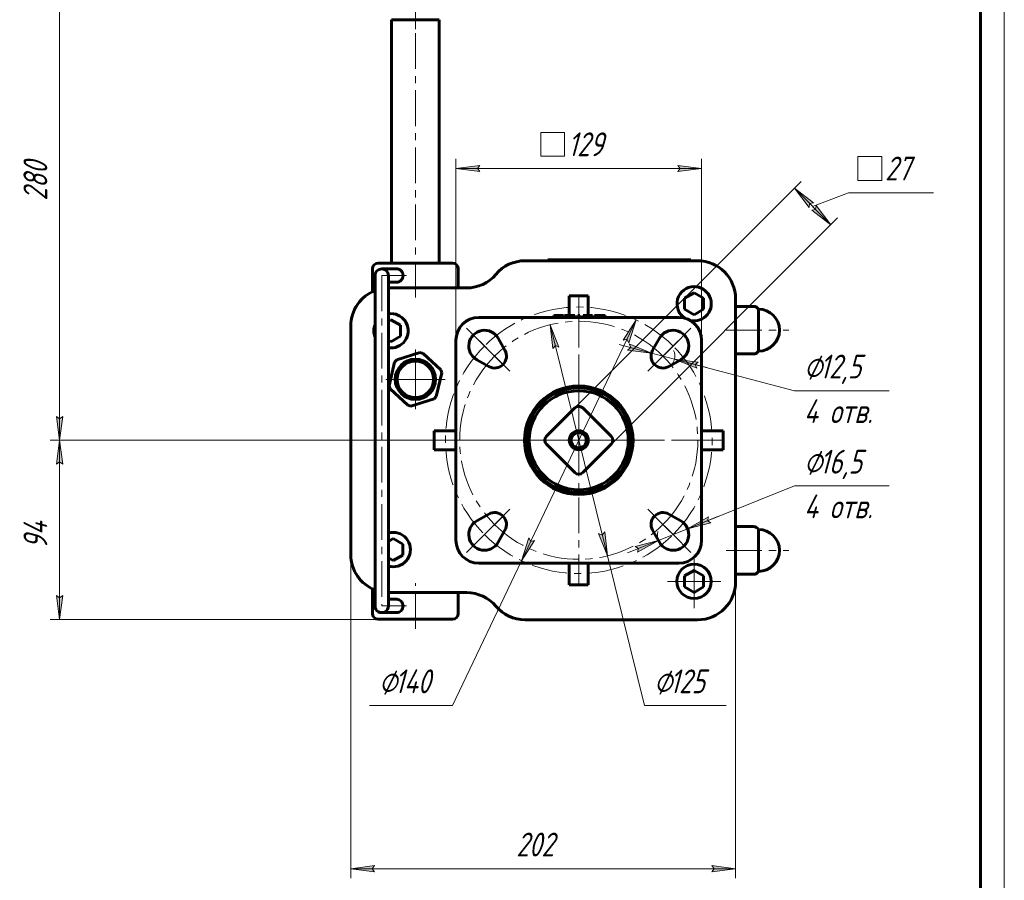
# Model space of a CAD drawing. Header units: millimetres. Extents: x 0 to 594, y 0 to 420.
# Tile 6 of 7: x 387 to 594, y 91 to 271. Entities that reach past the tile are written whole.
import ezdxf

# ---------------------------------------------------------------- set-up
doc = ezdxf.new("R2010")
doc.units = ezdxf.units.MM
for name, pattern in [('K5LT_AXLED', [12, 7.5, -1.5, 1.5, -1.5]), ('K5LT_BASIC', [0]), ('K5LT_THIN', [0])]:
    doc.linetypes.add(name, pattern=pattern)
doc.layers.add('Системный слой', color=7, linetype='Continuous')
doc.layers.add('Системный слой (1)', color=7, linetype='Continuous', true_color=0x6c6c6c)
doc.styles.add('KDIMTEXTSTYLE', font='txt', dxfattribs={"width": 0.96, "oblique": 15, "height": 5})
doc.styles.add('KTEXTSTYLE', font='txt', dxfattribs={"width": 0.96, "height": 5})
doc.dimstyles.new('KDIMSTYLE (0.40)', dxfattribs={"dimtxt": 5, "dimasz": 1, "dimexe": 2, "dimexo": 0, "dimgap": 1, "dimtad": 1, "dimlfac": 2.5, "dimtxsty": 'KDIMTEXTSTYLE', "dimsah": 1, "dimcen": 0, "dimdle": 1, "dimadec": 0, "dimazin": 0, "dimtfac": 0.667, "dimtmove": 0, "dimatfit": 3, "dimfxl": 1, "dimtvp": 1, "dimtolj": 1, "dimtzin": 0, "dimarcsym": 0})

# ---------------------------------------------------------------- blocks, each defined once
blk = doc.blocks.new('U39')
at = {"layer": 'Системный слой (1)', "color": 143, "linetype": 'K5LT_BASIC', "lineweight": 60, "true_color": 0x33acca}
for start, end in [(253.3904, 90), (90, 106.6096)]:
    blk.add_arc((465.69, 160.06), 3.6, start, end, dxfattribs=at)
blk = doc.blocks.new('U40')
at = {"layer": 'Системный слой (1)', "color": 143, "linetype": 'K5LT_BASIC', "lineweight": 60, "true_color": 0x33acca}
for start, end in [(90, 237.8057), (256.6756, 90)]:
    blk.add_arc((528.87, 211.67), 3.6, start, end, dxfattribs=at)
blk = doc.blocks.new('U55')
at = {"layer": 'Системный слой (1)', "color": 143, "linetype": 'K5LT_BASIC', "lineweight": 60, "true_color": 0x33acca}
for p, q in [((470.34, 220.2), (462.54, 220.2)), ((478.14, 220.2), (470.34, 220.2))]:
    blk.add_line(p, q, dxfattribs=at)
blk = doc.blocks.new('U56')
at = {"layer": 'Системный слой (1)', "color": 143, "linetype": 'K5LT_BASIC', "lineweight": 60, "true_color": 0x33acca}
for p, q in [((456.95, 157.39), (456.89, 157.67)), ((457.01, 157.11), (456.95, 157.39)), ((457.08, 156.84), (457.01, 157.11))]:
    blk.add_line(p, q, dxfattribs=at)
blk = doc.blocks.new('U57')
at = {"layer": 'Системный слой (1)', "color": 143, "linetype": 'K5LT_BASIC', "lineweight": 60, "true_color": 0x33acca}
for start, end in [(111.4229, 180), (90, 90.8737)]:
    blk.add_arc((464.78, 207), 8, start, end, dxfattribs=at)
blk = doc.blocks.new('U58')
at = {"layer": 'Системный слой (1)', "color": 143, "linetype": 'K5LT_BASIC', "lineweight": 60, "true_color": 0x33acca}
for p, q in [((456.95, 208.62), (457.01, 208.89)), ((457.01, 208.89), (457.08, 209.17)), ((456.89, 208.34), (456.95, 208.62))]:
    blk.add_line(p, q, dxfattribs=at)
blk = doc.blocks.new('U59')
at = {"layer": 'Системный слой (1)', "color": 143, "linetype": 'K5LT_BASIC', "lineweight": 60, "true_color": 0x33acca}
for p, q in [((457.88, 211.05), (458.19, 211.54)), ((458.19, 211.54), (458.54, 212.01)), ((458.54, 212.01), (458.92, 212.45))]:
    blk.add_line(p, q, dxfattribs=at)
blk = doc.blocks.new('U60')
at = {"layer": 'Системный слой (1)', "color": 143, "linetype": 'K5LT_BASIC', "lineweight": 60, "true_color": 0x33acca}
for p, q in [((458.19, 154.47), (457.88, 154.96)), ((458.54, 154), (458.19, 154.47)), ((458.91, 153.56), (458.54, 154))]:
    blk.add_line(p, q, dxfattribs=at)
blk = doc.blocks.new('U61')
at = {"layer": 'Системный слой (1)', "color": 143, "linetype": 'K5LT_BASIC', "lineweight": 60, "true_color": 0x33acca}
for start, end in [(180, 248.5771), (269.1263, 270)]:
    blk.add_arc((464.78, 159), 8, start, end, dxfattribs=at)
blk = doc.blocks.new('U62')
at = {"layer": 'Системный слой (1)', "color": 143, "linetype": 'K5LT_BASIC', "lineweight": 60, "true_color": 0x33acca}
for start, end in [(261.1106, 90), (90, 98.8894), (158.7972, 201.2028)]:
    blk.add_arc((465.22, 206), 3.6, start, end, dxfattribs=at)
blk = doc.blocks.new('U63')
at = {"layer": 'Системный слой (1)', "color": 30, "linetype": 'K5LT_AXLED', "lineweight": 18, "true_color": 0xff8000}
for q in [(470.34, 202.04), (464.11, 195.8), (476.57, 195.8), (470.34, 189.57)]:
    blk.add_line((470.34, 195.8), q, dxfattribs=at)
blk = doc.blocks.new('U64')
at = {"layer": 'Системный слой (1)', "color": 30, "linetype": 'K5LT_AXLED', "lineweight": 18, "true_color": 0xff8000}
for q in [(504.65, 196.4), (491.25, 183), (518.05, 183), (504.65, 169.6)]:
    blk.add_line((504.65, 183), q, dxfattribs=at)
blk = doc.blocks.new('U65')
at = {"layer": 'Системный слой (1)', "color": 30, "linetype": 'K5LT_AXLED', "lineweight": 18, "true_color": 0xff8000}
for q in [(528.87, 158.98), (523.27, 153.38), (534.47, 153.38), (528.87, 147.78)]:
    blk.add_line((528.87, 153.38), q, dxfattribs=at)
blk = doc.blocks.new('D12')
at = {"layer": 'Системный слой (1)'}
for points in [[(483.85, 239.42), (483.35, 240.08), (483.85, 240.73), (478.85, 240.08)], [(530.45, 240.08), (525.45, 240.73), (525.95, 240.08), (525.45, 239.42)]]:
    blk.add_hatch(color=7, dxfattribs=at).paths.add_polyline_path(points)
at = {"layer": 'Системный слой (1)', "color": 7, "linetype": 'K5LT_THIN', "lineweight": 18, "true_color": 0xffffff}
for p, q in [((478.85, 204), (478.85, 242.08)), ((530.45, 204), (530.45, 242.08)), ((478.85, 240.08), (483.85, 240.73)), ((483.85, 239.42), (478.85, 240.08)), ((483.85, 240.73), (483.35, 240.08)), ((483.35, 240.08), (483.85, 239.42)), ((525.95, 240.08), (525.45, 240.73)), ((525.45, 240.73), (530.45, 240.08)), ((530.45, 240.08), (525.45, 239.42)), ((525.45, 239.42), (525.95, 240.08))]:
    blk.add_line(p, q, dxfattribs=at)
blk.add_wipeout([(496.65, 241.08), (496.65, 248.46), (512.01, 248.46), (512.01, 241.08)]).dxf.layer = 'Системный слой (1)'
for p, q in [((496.65, 242.66), (496.65, 247.66)), ((496.65, 247.66), (501.65, 247.66)), ((501.65, 247.66), (501.65, 242.66)), ((501.65, 242.66), (496.65, 242.66)), ((478.85, 240.08), (530.45, 240.08))]:
    blk.add_line(p, q, dxfattribs=at)
at = {"layer": 'Системный слой (1)', "color": 7, "insert": (502.36, 247.66), "char_height": 5, "attachment_point": 1, "style": 'KTEXTSTYLE'}
blk.add_mtext('\\fArial|b0|c204|p34;\\H5.0;\\W1.000;\\Q15;\\fGOST Type AU|b0|i0|c204|p34;\\Q15;\\W0.960;129', dxfattribs=at)
blk = doc.blocks.new('KDIMARROW_01')
at = {"layer": 'Системный слой'}
blk.add_hatch(color=0, dxfattribs=at).paths.add_polyline_path([(0, 0), (-5, 0.66), (-4.5, 0), (-5, -0.66)])
at = {"layer": 'Системный слой', "color": 0, "linetype": 'K5LT_THIN', "lineweight": 18}
for p, q in [((-4.5, 0), (-5, 0.66)), ((-5, 0.66), (0, 0)), ((0, 0), (-5, -0.66)), ((-5, -0.66), (-4.5, 0))]:
    blk.add_line(p, q, dxfattribs=at)
at = {"layer": 'Системный слой (1)', "color": 0, "linetype": 'K5LT_THIN', "lineweight": 18}
blk.add_line((504.65, 183), (504.25, 183), dxfattribs=at)
blk = doc.blocks.new('D13')
at = {"layer": 'Системный слой (1)'}
for points in [[(396.29, 290), (395.63, 295), (394.97, 290), (395.63, 290.5)], [(395.63, 183), (396.29, 188), (395.63, 187.5), (394.97, 188)]]:
    blk.add_hatch(color=7, dxfattribs=at).paths.add_polyline_path(points)
at = {"layer": 'Системный слой (1)', "color": 7, "linetype": 'K5LT_THIN', "lineweight": 18, "true_color": 0xffffff}
for p, q in [((409.14, 295), (393.63, 295)), ((394.97, 290), (395.63, 295)), ((395.63, 295), (396.29, 290)), ((395.63, 290.5), (394.97, 290)), ((396.29, 290), (395.63, 290.5)), ((395.63, 183), (394.97, 188)), ((394.97, 188), (395.63, 187.5)), ((395.63, 187.5), (396.29, 188)), ((396.29, 188), (395.63, 183)), ((504.65, 183), (393.63, 183))]:
    blk.add_line(p, q, dxfattribs=at)
blk.add_wipeout([(394.63, 233.33), (387.25, 233.33), (387.25, 244.22), (394.63, 244.22)]).dxf.layer = 'Системный слой (1)'
blk.add_line((395.63, 295), (395.63, 183), dxfattribs=at)
at = {"layer": 'Системный слой (1)', "color": 7, "insert": (388.05, 233.33), "char_height": 5, "attachment_point": 1, "rotation": 90, "style": 'KTEXTSTYLE'}
blk.add_mtext('\\fArial|b0|c204|p34;\\H5.0;\\W1.000;\\Q15;\\fGOST Type AU|b0|i0|c204|p34;\\Q15;\\W0.960;280', dxfattribs=at)
blk = doc.blocks.new('D14')
at = {"layer": 'Системный слой (1)'}
for points in [[(396.29, 178), (395.63, 183), (394.97, 178), (395.63, 178.5)], [(395.63, 145.4), (396.29, 150.4), (395.63, 149.9), (394.97, 150.4)]]:
    blk.add_hatch(color=7, dxfattribs=at).paths.add_polyline_path(points)
at = {"layer": 'Системный слой (1)', "color": 7, "linetype": 'K5LT_THIN', "lineweight": 18, "true_color": 0xffffff}
for p, q in [((504.65, 183), (393.63, 183)), ((394.97, 178), (395.63, 183)), ((395.63, 183), (396.29, 178)), ((395.63, 178.5), (394.97, 178)), ((396.29, 178), (395.63, 178.5)), ((395.63, 145.4), (394.97, 150.4)), ((394.97, 150.4), (395.63, 149.9)), ((395.63, 149.9), (396.29, 150.4)), ((396.29, 150.4), (395.63, 145.4)), ((462.54, 145.4), (393.63, 145.4))]:
    blk.add_line(p, q, dxfattribs=at)
blk.add_wipeout([(394.63, 160.18), (387.25, 160.18), (387.25, 167.9), (394.63, 167.9)]).dxf.layer = 'Системный слой (1)'
blk.add_line((395.63, 145.4), (395.63, 183), dxfattribs=at)
at = {"layer": 'Системный слой (1)', "color": 7, "insert": (388.05, 160.18), "char_height": 5, "attachment_point": 1, "rotation": 90, "style": 'KTEXTSTYLE'}
blk.add_mtext('\\fArial|b0|c204|p34;\\H5.0;\\W1.000;\\Q15;\\fGOST Type AU|b0|i0|c204|p34;\\Q15;\\W0.960;94', dxfattribs=at)
blk = doc.blocks.new('D15')
at = {"layer": 'Системный слой (1)'}
for points in [[(461.28, 93.03), (461.78, 93.68), (456.78, 93.03), (461.78, 92.37)], [(532.58, 92.37), (537.58, 93.03), (532.58, 93.68), (533.08, 93.03)]]:
    blk.add_hatch(color=7, dxfattribs=at).paths.add_polyline_path(points)
at = {"layer": 'Системный слой (1)', "color": 7, "linetype": 'K5LT_THIN', "lineweight": 18, "true_color": 0xffffff}
for p, q in [((456.78, 159), (456.78, 91.03)), ((537.58, 153.3), (537.58, 91.03)), ((456.78, 93.03), (461.78, 93.68)), ((461.78, 93.68), (461.28, 93.03)), ((533.08, 93.03), (532.58, 93.68)), ((532.58, 93.68), (537.58, 93.03)), ((461.78, 92.37), (456.78, 93.03)), ((461.28, 93.03), (461.78, 92.37)), ((537.58, 93.03), (532.58, 92.37)), ((532.58, 92.37), (533.08, 93.03))]:
    blk.add_line(p, q, dxfattribs=at)
blk.add_wipeout([(491.51, 94.03), (491.51, 101.41), (502.4, 101.41), (502.4, 94.03)]).dxf.layer = 'Системный слой (1)'
blk.add_line((456.78, 93.03), (537.58, 93.03), dxfattribs=at)
at = {"layer": 'Системный слой (1)', "color": 7, "insert": (491.51, 100.61), "char_height": 5, "attachment_point": 1, "style": 'KTEXTSTYLE'}
blk.add_mtext('\\fArial|b0|c204|p34;\\H5.0;\\W1.000;\\Q15;\\fGOST Type AU|b0|i0|c204|p34;\\Q15;\\W0.960;202', dxfattribs=at)
blk = doc.blocks.new('U66')
at = {"layer": 'Системный слой (1)', "color": 30, "linetype": 'K5LT_AXLED', "lineweight": 18, "true_color": 0xff8000}
for p, q in [((504.65, 213), (504.65, 183)), ((484.85, 202.8), (481.1, 206.55)), ((524.45, 202.8), (528.2, 206.55)), ((488.6, 199.05), (484.85, 202.8)), ((520.7, 199.05), (524.45, 202.8)), ((504.65, 183), (474.65, 183)), ((504.65, 183), (504.65, 153)), ((534.65, 183), (504.65, 183)), ((488.6, 166.95), (484.85, 163.2)), ((520.7, 166.95), (524.45, 163.2)), ((484.85, 163.2), (481.1, 159.46)), ((524.45, 163.2), (528.2, 159.46))]:
    blk.add_line(p, q, dxfattribs=at)
for start, end in [(45, 135), (135, 225), (315, 45), (225, 315)]:
    blk.add_arc((504.65, 183), 28, start, end, dxfattribs=at)
blk = doc.blocks.new('U67')
at = {"layer": 'Системный слой (1)', "color": 30, "linetype": 'K5LT_AXLED', "lineweight": 18, "true_color": 0xff8000}
for p, q in [((504.65, 210), (504.65, 183)), ((486.97, 200.68), (483.79, 203.86)), ((522.33, 200.68), (525.51, 203.86)), ((490.16, 197.5), (486.97, 200.68)), ((519.15, 197.5), (522.33, 200.68)), ((504.65, 183), (477.65, 183)), ((504.65, 183), (504.65, 156)), ((531.65, 183), (504.65, 183)), ((490.16, 168.51), (486.97, 165.33)), ((519.15, 168.51), (522.33, 165.33)), ((486.97, 165.33), (483.79, 162.14)), ((522.33, 165.33), (525.51, 162.14))]:
    blk.add_line(p, q, dxfattribs=at)
for start, end in [(45, 135), (135, 225), (315, 45), (225, 315)]:
    blk.add_arc((504.65, 183), 25, start, end, dxfattribs=at)
blk = doc.blocks.new('D16')
at = {"layer": 'Системный слой (1)'}
for points in [[(515.13, 203.49), (516.68, 208.29), (513.94, 204.05), (514.75, 204.22)], [(492.62, 157.72), (495.36, 161.95), (494.55, 161.78), (494.17, 162.52)]]:
    blk.add_hatch(color=7, dxfattribs=at).paths.add_polyline_path(points)
at = {"layer": 'Системный слой (1)', "color": 7, "linetype": 'K5LT_THIN', "lineweight": 18, "true_color": 0xffffff}
for p, q in [((516.68, 208.29), (492.62, 157.72)), ((513.94, 204.05), (516.68, 208.29)), ((516.68, 208.29), (515.13, 203.49)), ((514.75, 204.22), (513.94, 204.05)), ((515.13, 203.49), (514.75, 204.22)), ((492.62, 157.72), (494.17, 162.52)), ((495.36, 161.95), (492.62, 157.72)), ((494.17, 162.52), (494.55, 161.78)), ((494.55, 161.78), (495.36, 161.95)), ((492.62, 157.72), (478.14, 127.3))]:
    blk.add_line(p, q, dxfattribs=at)
blk.add_wipeout([(462.68, 128.3), (462.68, 135.68), (475.6, 135.68), (475.6, 128.3)]).dxf.layer = 'Системный слой (1)'
blk.add_line((478.14, 127.3), (460.68, 127.3), dxfattribs=at)
at = {"layer": 'Системный слой (1)', "color": 7, "char_height": 5, "attachment_point": 1, "style": 'KTEXTSTYLE'}
for s, insert in [('\\fArial|b0|c204|p34;\\H5.0;\\W1.000;\\Q15;\\fGOST Type AU|b0|i0|c204|p34;\\Q15;\\W0.960;⌀', (462.68, 134.88)), ('\\fArial|b0|c204|p34;\\H5.0;\\W1.000;\\Q15;\\fGOST Type AU|b0|i0|c204|p34;\\Q15;\\W0.960;140', (465.99, 134.88))]:
    blk.add_mtext(s, dxfattribs=dict(at, insert=insert))
blk = doc.blocks.new('D17')
at = {"layer": 'Системный слой (1)'}
for points in [[(500.49, 202.58), (498.65, 207.27), (499.21, 202.26), (499.73, 202.9)], [(510.65, 158.73), (510.09, 163.75), (509.57, 163.1), (508.81, 163.43)]]:
    blk.add_hatch(color=7, dxfattribs=at).paths.add_polyline_path(points)
at = {"layer": 'Системный слой (1)', "color": 7, "linetype": 'K5LT_THIN', "lineweight": 18, "true_color": 0xffffff}
for p, q in [((498.65, 207.27), (500.49, 202.58)), ((499.21, 202.26), (498.65, 207.27)), ((498.65, 207.27), (510.65, 158.73)), ((499.73, 202.9), (499.21, 202.26)), ((500.49, 202.58), (499.73, 202.9)), ((510.65, 158.73), (508.81, 163.43)), ((508.81, 163.43), (509.57, 163.1)), ((509.57, 163.1), (510.09, 163.75)), ((510.09, 163.75), (510.65, 158.73)), ((510.65, 158.73), (518.43, 127.3))]:
    blk.add_line(p, q, dxfattribs=at)
blk.add_wipeout([(520.43, 128.3), (520.43, 135.68), (533.1, 135.68), (533.1, 128.3)]).dxf.layer = 'Системный слой (1)'
blk.add_line((518.43, 127.3), (535.63, 127.3), dxfattribs=at)
at = {"layer": 'Системный слой (1)', "color": 7, "char_height": 5, "attachment_point": 1, "style": 'KTEXTSTYLE'}
for s, insert in [('\\fArial|b0|c204|p34;\\H5.0;\\W1.000;\\Q15;\\fGOST Type AU|b0|i0|c204|p34;\\Q15;\\W0.960;⌀', (520.43, 134.88)), ('\\fArial|b0|c204|p34;\\H5.0;\\W1.000;\\Q15;\\fGOST Type AU|b0|i0|c204|p34;\\Q15;\\W0.960;125', (523.74, 134.88))]:
    blk.add_mtext(s, dxfattribs=dict(at, insert=insert))
blk = doc.blocks.new('D18')
at = {"layer": 'Системный слой (1)'}
for points in [[(553.93, 232.85), (549.93, 235.92), (553, 231.92), (553.11, 232.74)], [(557.57, 228.28), (554.5, 232.28), (554.38, 231.46), (553.56, 231.35)]]:
    blk.add_hatch(color=7, dxfattribs=at).paths.add_polyline_path(points)
at = {"layer": 'Системный слой (1)', "color": 7, "linetype": 'K5LT_THIN', "lineweight": 18, "true_color": 0xffffff}
for p, q in [((500.83, 186.82), (551.34, 237.33)), ((549.93, 235.92), (553.93, 232.85)), ((553, 231.92), (549.93, 235.92)), ((557.57, 228.28), (549.93, 235.92)), ((553.75, 232.1), (561.26, 234.99)), ((553.11, 232.74), (553, 231.92)), ((553.93, 232.85), (553.11, 232.74)), ((554.38, 231.46), (554.5, 232.28)), ((554.5, 232.28), (557.57, 228.28)), ((511.44, 182.15), (558.98, 229.69)), ((553.56, 231.35), (554.38, 231.46)), ((557.57, 228.28), (553.56, 231.35))]:
    blk.add_line(p, q, dxfattribs=at)
blk.add_wipeout([(563.26, 235.99), (563.26, 243.37), (576.59, 243.37), (576.59, 235.99)]).dxf.layer = 'Системный слой (1)'
for p, q in [((563.26, 237.58), (563.26, 242.58)), ((563.26, 242.58), (568.26, 242.58)), ((568.26, 242.58), (568.26, 237.58)), ((568.26, 237.58), (563.26, 237.58)), ((561.26, 234.99), (579.14, 234.99))]:
    blk.add_line(p, q, dxfattribs=at)
at = {"layer": 'Системный слой (1)', "color": 7, "insert": (568.97, 242.58), "char_height": 5, "attachment_point": 1, "style": 'KTEXTSTYLE'}
blk.add_mtext('\\fArial|b0|c204|p34;\\H5.0;\\W1.000;\\Q15;\\fGOST Type AU|b0|i0|c204|p34;\\Q15;\\W0.960;27', dxfattribs=at)
blk = doc.blocks.new('D19')
at = {"layer": 'Системный слой (1)'}
for points in [[(519.91, 201.32), (515.24, 203.23), (515.56, 202.47), (514.91, 201.96)], [(529.1, 198.9), (529.75, 199.41), (524.75, 200.04), (529.41, 198.13)]]:
    blk.add_hatch(color=7, dxfattribs=at).paths.add_polyline_path(points)
at = {"layer": 'Системный слой (1)', "color": 7, "linetype": 'K5LT_THIN', "lineweight": 18, "true_color": 0xffffff}
for p, q in [((519.91, 201.32), (513.14, 203.1)), ((519.91, 201.32), (515.24, 203.23)), ((515.24, 203.23), (515.56, 202.47)), ((515.56, 202.47), (514.91, 201.96)), ((514.91, 201.96), (519.91, 201.32)), ((519.91, 201.32), (524.75, 200.04)), ((524.75, 200.04), (529.41, 198.13)), ((529.75, 199.41), (524.75, 200.04)), ((524.75, 200.04), (531.51, 198.26)), ((524.75, 200.04), (549.93, 193.4)), ((529.1, 198.9), (529.75, 199.41)), ((529.41, 198.13), (529.1, 198.9))]:
    blk.add_line(p, q, dxfattribs=at)
blk.add_arc((522.33, 200.68), 2.5, 299.534, 28.831, dxfattribs=at)
blk.add_wipeout([(551.93, 185.02), (551.93, 201.79), (567.17, 201.79), (567.17, 185.02)]).dxf.layer = 'Системный слой (1)'
blk.add_line((549.93, 193.4), (569.8, 193.4), dxfattribs=at)
at = {"layer": 'Системный слой (1)', "color": 7, "char_height": 5, "attachment_point": 1, "style": 'KTEXTSTYLE'}
for s, insert in [('\\fArial|b0|c204|p34;\\H5.0;\\W1.000;\\Q15;\\fGOST Type AU|b0|i0|c204|p34;\\Q15;\\W0.960;⌀', (551.93, 200.99)), ('\\fArial|b0|c204|p34;\\H5.0;\\W1.000;\\Q15;\\fGOST Type AU|b0|i0|c204|p34;\\Q15;\\W0.960;12,5', (555.24, 200.99)), ('\\fArial|b0|c204|p34;\\H5.0;\\W1.000;\\Q15;\\fGOST Type AU|b0|i0|c204|p34;\\Q15;\\W0.960;4 отв.', (551.93, 191.61))]:
    blk.add_mtext(s, dxfattribs=dict(at, insert=insert))
blk = doc.blocks.new('D20')
at = {"layer": 'Системный слой (1)'}
for points in [[(531.69, 166.11), (532.4, 165.68), (527.51, 164.43), (531.91, 166.9)], [(516.99, 159.5), (521.39, 161.98), (516.5, 160.73), (517.21, 160.3)]]:
    blk.add_hatch(color=7, dxfattribs=at).paths.add_polyline_path(points)
at = {"layer": 'Системный слой (1)', "color": 7, "linetype": 'K5LT_THIN', "lineweight": 18, "true_color": 0xffffff}
for p, q in [((527.51, 164.43), (549.93, 173.42)), ((527.51, 164.43), (534.01, 167.04)), ((531.91, 166.9), (527.51, 164.43)), ((527.51, 164.43), (532.4, 165.68)), ((531.69, 166.11), (531.91, 166.9)), ((532.4, 165.68), (531.69, 166.11)), ((521.39, 161.98), (527.51, 164.43)), ((521.39, 161.98), (514.89, 159.37)), ((521.39, 161.98), (516.5, 160.73)), ((516.99, 159.5), (521.39, 161.98)), ((516.5, 160.73), (517.21, 160.3)), ((517.21, 160.3), (516.99, 159.5))]:
    blk.add_line(p, q, dxfattribs=at)
blk.add_arc((524.45, 163.2), 3.3, 168.1305, 209.534, dxfattribs=at)
blk.add_arc((524.45, 163.2), 3.3, 168.1305, 209.534, dxfattribs=at)
blk.add_wipeout([(551.93, 165.04), (551.93, 181.8), (567.17, 181.8), (567.17, 165.04)]).dxf.layer = 'Системный слой (1)'
blk.add_line((549.93, 173.42), (569.8, 173.42), dxfattribs=at)
at = {"layer": 'Системный слой (1)', "color": 7, "char_height": 5, "attachment_point": 1, "style": 'KTEXTSTYLE'}
for s, insert in [('\\fArial|b0|c204|p34;\\H5.0;\\W1.000;\\Q15;\\fGOST Type AU|b0|i0|c204|p34;\\Q15;\\W0.960;⌀', (551.93, 181.01)), ('\\fArial|b0|c204|p34;\\H5.0;\\W1.000;\\Q15;\\fGOST Type AU|b0|i0|c204|p34;\\Q15;\\W0.960;16,5', (555.24, 181.01)), ('\\fArial|b0|c204|p34;\\H5.0;\\W1.000;\\Q15;\\fGOST Type AU|b0|i0|c204|p34;\\Q15;\\W0.960;4 отв.', (551.93, 171.62))]:
    blk.add_mtext(s, dxfattribs=dict(at, insert=insert))
blk = doc.blocks.new('U68')
at = {"color": 7, "linetype": 'K5LT_THIN', "lineweight": 18, "true_color": 0xffffff}
blk.add_line((594, 420), (594, 0), dxfattribs=at)
at = {"color": 143, "linetype": 'K5LT_BASIC', "lineweight": 60, "true_color": 0x33acca}
blk.add_line((589, 415), (589, 5), dxfattribs=at)

msp = doc.modelspace()

# ---------------------------------------------------------------- linework, layer by layer
at = {"layer": 'Системный слой (1)', "color": 30, "linetype": 'K5LT_AXLED', "lineweight": 18, "true_color": 0xff8000}
for p, q in [((470.3394, 269.3297), (470.3394, 282.5297)), ((470.3394, 213.0032), (470.3394, 273.3296)), ((468.485, 217.6032), (463.2596, 217.6032)), ((463.2596, 217.6032), (463.2596, 148.2032)), ((535.5816, 206.1328), (548.7816, 206.1328)), ((535.5816, 159.8736), (548.7816, 159.8736)), ((470.3394, 143.4032), (470.3394, 153.0032)), ((463.2596, 148.2032), (468.485, 148.2032))]:
    msp.add_line(p, q, dxfattribs=at)
at = {"layer": 'Системный слой (1)', "color": 143, "linetype": 'K5LT_BASIC', "lineweight": 60, "true_color": 0x33acca}
for p, q in [((465.3394, 220.2032), (465.3394, 271.3296)), ((465.3394, 271.3296), (475.3394, 271.3296)), ((475.3394, 220.2032), (475.3394, 271.3296)), ((529.5816, 220.7032), (493.3631, 220.7032)), ((498.1816, 220.7032), (498.1816, 220.9032)), ((498.1816, 220.9032), (528.1816, 220.9032)), ((528.1816, 220.7032), (528.1816, 220.9032)), ((461.3394, 214.2248), (461.3394, 219.0032)), ((461.8596, 217.6032), (461.8596, 213.6032)), ((464.446, 219.0032), (463.2596, 219.0032)), ((466.4375, 219.0032), (464.446, 219.0032)), ((464.6596, 217.6032), (464.6596, 213.6032)), ((479.3394, 215.0032), (479.3394, 219.0032)), ((466.4375, 216.2032), (464.6596, 216.2032)), ((461.8596, 213.6032), (461.8596, 152.2032)), ((464.6596, 213.6032), (464.6596, 152.2032)), ((481.1193, 215.0032), (464.7816, 215.0032)), ((506.6509, 213.3392), (502.6509, 213.3392)), ((502.6509, 209.2032), (502.6509, 213.3392)), ((506.6509, 209.2032), (506.6509, 213.3392)), ((528.8676, 213.9801), (526.8676, 212.8254)), ((530.8676, 212.8254), (528.8676, 213.9801)), ((526.8676, 212.8254), (526.8676, 210.516)), ((530.8676, 210.516), (530.8676, 212.8254)), ((537.5816, 153.3032), (537.5816, 212.7032)), ((537.5816, 211.1328), (541.3423, 211.1328)), ((499.4263, 209.2032), (499.7984, 209.2032)), ((499.4263, 208.8032), (499.4263, 209.2032)), ((499.7984, 209.2032), (499.9186, 209.2032)), ((499.7984, 208.8032), (499.7984, 209.2032)), ((499.9186, 209.2032), (500.4405, 209.2032)), ((500.4405, 209.2032), (500.9601, 209.2032)), ((500.9601, 209.2032), (501.0804, 209.2032)), ((501.0804, 209.2032), (501.4525, 209.2032)), ((501.0804, 208.8032), (501.0804, 209.2032)), ((501.4525, 208.8032), (501.4525, 209.2032)), ((501.6408, 208.8032), (501.6408, 209.2032)), ((501.6408, 209.2032), (502.0561, 209.2032)), ((502.0561, 208.8032), (502.0561, 209.2032)), ((502.0561, 209.2032), (502.3737, 209.2032)), ((502.3737, 209.2032), (503.0862, 209.2032)), ((503.0862, 209.2032), (503.8078, 209.2032)), ((503.8078, 208.8032), (503.8078, 209.2032)), ((504.4522, 208.8032), (504.4522, 209.2032)), ((504.4522, 209.2032), (504.9015, 209.2032)), ((504.9015, 208.8032), (504.9015, 209.2032)), ((505.5413, 208.8032), (505.5413, 209.2032)), ((505.5413, 209.2032), (505.8885, 209.2032)), ((505.8885, 209.2032), (507.0162, 209.2032)), ((505.8885, 208.8032), (505.8885, 209.2032)), ((507.0162, 209.2032), (507.5449, 209.2032)), ((507.0162, 208.8032), (507.0162, 209.2032)), ((507.5449, 208.8032), (507.5449, 209.2032)), ((507.9488, 209.2032), (508.516, 209.2032)), ((507.9488, 208.8032), (507.9488, 209.2032)), ((508.516, 208.8032), (508.516, 209.2032)), ((508.516, 209.2032), (509.519, 209.2032)), ((509.519, 209.2032), (510.1566, 209.2032)), ((510.1566, 208.8032), (510.1566, 209.2032)), ((526.8676, 210.516), (528.8676, 209.3613)), ((528.8676, 209.3613), (530.8676, 210.516)), ((542.3816, 206.1328), (542.3816, 210.5328)), ((456.7816, 207.0032), (456.7816, 159.0032)), ((465.2159, 208.3054), (464.6596, 207.9842)), ((467.2159, 207.1507), (465.2159, 208.3054)), ((467.2159, 204.8413), (467.2159, 207.1507)), ((525.6509, 208.8032), (483.6509, 208.8032)), ((465.2159, 203.6866), (467.2159, 204.8413)), ((542.3816, 201.7328), (542.3816, 206.1328)), ((464.6596, 204.0077), (465.2159, 203.6866)), ((478.8509, 204.0032), (478.8509, 162.0032)), ((489.1483, 201.9132), (487.7231, 204.4289)), ((521.5786, 204.4289), (520.1534, 201.9132)), ((530.4509, 162.0032), (530.4509, 204.0032)), ((471.2728, 201.407), (466.4252, 199.9205)), ((471.2728, 201.407), (471.948, 201.2517)), ((475.6591, 197.7967), (471.948, 201.2517)), ((537.5816, 201.1328), (541.3423, 201.1328)), ((465.9531, 199.4134), (464.8166, 194.472)), ((465.9531, 199.4134), (466.4252, 199.9205)), ((483.2252, 199.931), (485.7408, 198.5057)), ((523.5609, 198.5057), (526.0765, 199.931)), ((474.7257, 192.193), (475.8622, 197.1344)), ((475.6591, 197.7967), (475.8622, 197.1344)), ((465.0197, 193.8097), (464.8166, 194.472)), ((465.0197, 193.8097), (468.7308, 190.3547)), ((469.406, 190.1994), (468.7308, 190.3547)), ((469.406, 190.1994), (474.2536, 191.6859)), ((474.7257, 192.193), (474.2536, 191.6859)), ((503.8023, 189.7914), (497.8626, 183.8517)), ((511.4391, 183.8517), (505.4994, 189.7914)), ((474.3149, 185.0032), (474.3149, 181.0032)), ((478.8509, 185.0032), (474.3149, 185.0032)), ((530.4509, 185.0032), (534.9869, 185.0032)), ((534.9869, 181.0032), (534.9869, 185.0032)), ((497.8626, 182.1547), (503.8023, 176.215)), ((505.4994, 176.215), (511.4391, 182.1547)), ((478.8509, 181.0032), (474.3149, 181.0032)), ((530.4509, 181.0032), (534.9869, 181.0032)), ((485.7408, 167.5007), (483.2252, 166.0754)), ((526.0765, 166.0754), (523.5609, 167.5007)), ((487.7231, 161.5775), (489.1483, 164.0932)), ((520.1534, 164.0932), (521.5786, 161.5775)), ((537.5816, 164.8736), (541.3423, 164.8736)), ((542.3816, 159.8736), (542.3816, 164.2736)), ((465.6886, 162.3695), (464.6596, 161.7754)), ((467.6886, 161.2148), (465.6886, 162.3695)), ((467.6886, 158.9054), (467.6886, 161.2148)), ((542.3816, 155.4736), (542.3816, 159.8736)), ((464.6596, 158.3448), (465.6886, 157.7507)), ((465.6886, 157.7507), (467.6886, 158.9054)), ((483.6509, 157.2032), (525.6509, 157.2032)), ((502.6509, 157.2032), (502.6509, 152.6672)), ((506.6509, 157.2032), (506.6509, 152.6672)), ((528.8676, 155.6863), (526.8676, 154.5316)), ((530.8676, 154.5316), (528.8676, 155.6863)), ((526.8676, 154.5316), (526.8676, 152.2222)), ((530.8676, 152.2222), (530.8676, 154.5316)), ((537.5816, 154.8736), (541.3423, 154.8736)), ((461.3394, 146.6032), (461.3394, 151.7816)), ((461.8596, 152.2032), (461.8596, 148.2032)), ((464.6596, 152.2032), (464.6596, 148.2032)), ((464.7816, 151.0032), (481.1193, 151.0032)), ((479.3394, 146.6032), (479.3394, 151.0032)), ((502.6509, 152.6672), (506.6509, 152.6672)), ((526.8676, 152.2222), (528.8676, 151.0675)), ((528.8676, 151.0675), (530.8676, 152.2222)), ((464.6596, 149.6032), (466.4375, 149.6032)), ((463.2596, 146.8032), (464.446, 146.8032)), ((464.446, 146.8032), (466.4375, 146.8032)), ((462.5394, 145.4032), (478.1394, 145.4032)), ((493.3631, 145.3032), (529.5816, 145.3032))]:
    msp.add_line(p, q, dxfattribs=at)
for centre, radius in [((470.3394, 195.8032), 3.8324), ((504.6509, 183.0032), 11.4), ((504.6509, 183.0032), 10.4), ((504.6509, 183.0032), 2), ((504.6509, 183.0032), 1.6), ((528.8676, 153.3769), 3.6)]:
    msp.add_circle(centre, radius, dxfattribs=at)
for centre, radius, start, end in [((462.5394, 219.0032), 1.2, 90, 180), ((478.1394, 219.0032), 1.2, 0, 90), ((493.3631, 212.7032), 8, 90, 139.927981), ((529.5816, 212.7032), 8, 0, 90), ((463.2596, 217.6032), 1.4, 0, 180), ((481.1193, 223.0032), 8, 270, 319.927981), ((541.3423, 209.9328), 1.2, 30, 90), ((542.3816, 206.1328), 4.4, 0, 90), ((483.6509, 204.0032), 4.8, 90, 180), ((525.6509, 204.0032), 4.8, 0, 90), ((484.8519, 202.8022), 3.3, 29.53399, 240.46601), ((524.4498, 202.8022), 3.3, 299.53399, 150.46601), ((542.3816, 206.1328), 4.4, 270, 0), ((486.9732, 200.6809), 2.5, 240.46601, 29.53399), ((522.3285, 200.6809), 2.5, 150.46601, 299.53399), ((541.3423, 202.3328), 1.2, 270, 330), ((470.3394, 195.8032), 4.2324, 0, 180), ((470.3394, 195.8032), 4.2324, 180, 0), ((504.6509, 183.0032), 11, 0, 180), ((504.6509, 188.9429), 1.2, 45, 135), ((504.6509, 183.0032), 11, 180, 0), ((498.7112, 183.0032), 1.2, 135, 225), ((510.5906, 183.0032), 1.2, 315, 45), ((504.6509, 177.0635), 1.2, 225, 315), ((486.9732, 165.3255), 2.5, 330.46601, 119.53399), ((522.3285, 165.3255), 2.5, 60.46601, 209.53399), ((484.8519, 163.2042), 3.3, 119.53399, 330.46601), ((524.4498, 163.2042), 3.3, 209.53399, 60.46601), ((541.3423, 163.6736), 1.2, 30, 90), ((542.3816, 159.8736), 4.4, 0, 90), ((483.6509, 162.0032), 4.8, 180, 270), ((525.6509, 162.0032), 4.8, 270, 0), ((542.3816, 159.8736), 4.4, 270, 0), ((541.3423, 156.0736), 1.2, 270, 330), ((529.5816, 153.3032), 8, 270, 0), ((481.1193, 143.0032), 8, 40.072019, 90), ((463.2596, 148.2032), 1.4, 180, 0.000483), ((493.3631, 153.3032), 8, 220.072019, 270), ((462.5394, 146.6032), 1.2, 180, 270), ((478.1394, 146.6032), 1.2, 270, 0)]:
    msp.add_arc(centre, radius, start, end, dxfattribs=at)
for points, knots in [([(466.4375, 219.0032), (466.4999, 219.0032), (466.6116, 218.994), (466.7701, 218.9578), (466.9209, 218.9034), (467.0691, 218.8268), (467.2216, 218.7205), (467.356, 218.5964), (467.4715, 218.4566), (467.5504, 218.3341), (467.6078, 218.224), (467.6558, 218.1128), (467.7014, 217.9738), (467.7375, 217.7988), (467.7501, 217.6214), (467.7414, 217.4542), (467.7157, 217.2896), (467.6652, 217.1108), (467.5757, 216.909), (467.4565, 216.7255), (467.3187, 216.5725), (467.1949, 216.467), (467.0877, 216.3937), (466.989, 216.3376), (466.8624, 216.2793), (466.7019, 216.2287), (466.5509, 216.2062), (466.4635, 216.2032), (466.4375, 216.2032)], [0, 0, 0, 0, 1.36703711, 2.4349316, 3.49168264, 4.76810192, 5.92268377, 7.32965877, 8.49475242, 9.58130413, 10.24748438, 10.97214311, 11.99121621, 13.1453171, 14.50044138, 15.495899, 16.44696013, 17.79054249, 19.16849575, 20.82914301, 22.16317718, 23.33362953, 24.15666496, 24.84897293, 25.70218898, 27.08773864, 28.43018622, 29, 29, 29, 29]), ([(466.4376, 149.6032), (466.5962, 149.6032), (466.7677, 149.5679), (467.0874, 149.425), (467.2354, 149.3173), (467.471, 149.069), (467.5744, 148.9118), (467.7123, 148.5669), (467.7465, 148.3793), (467.7465, 148.0271), (467.7123, 147.8395), (467.5744, 147.4946), (467.471, 147.3374), (467.2354, 147.0891), (467.0874, 146.9814), (466.7677, 146.8385), (466.5962, 146.8032), (466.4375, 146.8032)], [0.5283137, 0.5283137, 0.5283137, 0.5283137, 0.66035372, 0.66035372, 0.79242339, 0.79242339, 0.92449574, 0.92449574, 1.05656808, 1.05656808, 1.18864042, 1.18864042, 1.32071277, 1.32071277, 1.45278244, 1.45278244, 1.58483033, 1.58483033, 1.58483033, 1.58483033])]:
    msp.add_open_spline(points, degree=3, knots=knots, dxfattribs=at)

# ---------------------------------------------------------------- block references
at = {"layer": 'Системный слой (1)'}
for name in ['U55', 'U40', 'U57', 'U59', 'U58', 'U62', 'U63', 'U64', 'U39', 'U61', 'U56', 'U65', 'U60']:
    msp.add_blockref(name, (0, 0), dxfattribs=at)

# ---------------------------------------------------------------- next in the draw order: dimensions: what is measured, and where the dimension line sits
at = {"layer": 'Системный слой (1)', "color": 7}
dim = msp.add_linear_dim(base=(478.8509, 240.076), p1=(530.4509, 204.0032), p2=(478.8509, 204.0032), dimstyle='KDIMSTYLE (0.40)', override={"dimexo": 0, "dimpost": '\\fGOST Type AU|b0|c204|p34;\\H5.0;\\W0.960;\\Q15;{\\fSymbol Type A|i0|c204|p18;т}<>', "dimblk1": 'KDIMARROW_01', "dimblk2": 'KDIMARROW_01', "dimse1": 0, "dimse2": 0, "dimclrt": 7, "dimtol": 1, "dimtp": 0, "dimtm": 0, "dimtdec": 5, "dimtolj": 1}, dxfattribs=at)
dim.commit()
dim.dimension.update_dxf_attribs({"geometry": 'D12', "text_midpoint": (504.6509, 240.076), "dimtype": 160})

# ---------------------------------------------------------------- next in the draw order: dimensions: what is measured, and where the dimension line sits
dim = msp.add_linear_dim(base=(395.6329, 295.0032), p1=(504.6509, 183.0032), p2=(409.1394, 295.0032), angle=90, dimstyle='KDIMSTYLE (0.40)', override={"dimexo": 0, "dimpost": '\\fGOST Type AU|b0|c204|p34;\\H5.0;\\W0.960;\\Q15;<>', "dimblk1": 'KDIMARROW_01', "dimblk2": 'KDIMARROW_01', "dimse1": 0, "dimse2": 0, "dimclrt": 7, "dimtol": 1, "dimtp": 0, "dimtm": 0, "dimtdec": 5, "dimtolj": 1}, dxfattribs=at)
dim.commit()
dim.dimension.update_dxf_attribs({"geometry": 'D13', "text_midpoint": (395.6329, 239.0032), "dimtype": 160})

# ---------------------------------------------------------------- next in the draw order: dimensions: what is measured, and where the dimension line sits
dim = msp.add_linear_dim(base=(395.6329, 145.4032), p1=(504.6509, 183.0032), p2=(462.5394, 145.4032), angle=90, dimstyle='KDIMSTYLE (0.40)', override={"dimexo": 0, "dimpost": '\\fGOST Type AU|b0|c204|p34;\\H5.0;\\W0.960;\\Q15;<>', "dimblk1": 'KDIMARROW_01', "dimblk2": 'KDIMARROW_01', "dimse1": 0, "dimse2": 0, "dimclrt": 7, "dimtol": 1, "dimtp": 0, "dimtm": 0, "dimtdec": 5, "dimtolj": 1}, dxfattribs=at)
dim.commit()
dim.dimension.update_dxf_attribs({"geometry": 'D14', "text_midpoint": (395.6329, 164.2032), "dimtype": 160})

# ---------------------------------------------------------------- next in the draw order: dimensions: what is measured, and where the dimension line sits
dim = msp.add_linear_dim(base=(456.7816, 93.0261), p1=(537.5816, 153.3032), p2=(456.7816, 159.0032), dimstyle='KDIMSTYLE (0.40)', override={"dimexo": 0, "dimpost": '\\fGOST Type AU|b0|c204|p34;\\H5.0;\\W0.960;\\Q15;<>', "dimblk1": 'KDIMARROW_01', "dimblk2": 'KDIMARROW_01', "dimse1": 0, "dimse2": 0, "dimclrt": 7, "dimtol": 1, "dimtp": 0, "dimtm": 0, "dimtdec": 5, "dimtolj": 1}, dxfattribs=at)
dim.commit()
dim.dimension.update_dxf_attribs({"geometry": 'D15', "text_midpoint": (497.1816, 93.0261), "dimtype": 160})

# ---------------------------------------------------------------- next in the draw order: block references
at = {"layer": 'Системный слой (1)'}
for name in ['U66', 'U67']:
    msp.add_blockref(name, (0, 0), dxfattribs=at)

# ---------------------------------------------------------------- next in the draw order: dimensions: what is measured, and where the dimension line sits
at = {"layer": 'Системный слой (1)', "color": 7}
dim = msp.add_diameter_dim_2p(p1=(534.7323, 246.2101), p2=(474.5695, 119.7963), dimstyle='KDIMSTYLE (0.40)', override={"dimtih": 1, "dimtoh": 1, "dimpost": '\\fGOST Type AU|b0|c204|p34;\\H5.0;\\W0.960;\\Q15;<>', "dimblk1": 'KDIMARROW_01', "dimblk2": 'KDIMARROW_01', "dimclrt": 7, "dimtol": 1, "dimtp": 0, "dimtm": 0, "dimtdec": 5, "dimtmove": 1, "dimatfit": 2, "dimtolj": 1}, dxfattribs=at)
dim.commit()
dim.dimension.update_dxf_attribs({"geometry": 'D16', "text_midpoint": (476.1394, 127.2975), "dimtype": 163})

# ---------------------------------------------------------------- next in the draw order: dimensions: what is measured, and where the dimension line sits
dim = msp.add_diameter_dim_2p(p1=(489.6455, 243.6752), p2=(519.6562, 122.3312), dimstyle='KDIMSTYLE (0.40)', override={"dimtih": 1, "dimtoh": 1, "dimpost": '\\fGOST Type AU|b0|c204|p34;\\H5.0;\\W0.960;\\Q15;<>', "dimblk1": 'KDIMARROW_01', "dimblk2": 'KDIMARROW_01', "dimclrt": 7, "dimtol": 1, "dimtp": 0, "dimtm": 0, "dimtdec": 5, "dimtmove": 1, "dimatfit": 2, "dimtolj": 1}, dxfattribs=at)
dim.commit()
dim.dimension.update_dxf_attribs({"geometry": 'D17', "text_midpoint": (520.4279, 127.2975), "dimtype": 163})

# ---------------------------------------------------------------- next in the draw order: dimensions: what is measured, and where the dimension line sits
dim = msp.add_linear_dim(base=(557.5651, 228.2807), p1=(500.8325, 186.8216), p2=(511.4391, 182.1547), angle=135, dimstyle='KDIMSTYLE (0.40)', override={"dimexo": 0, "dimtoh": 1, "dimpost": '\\fGOST Type AU|b0|c204|p34;\\H5.0;\\W0.960;\\Q15;{\\fSymbol Type A|i0|c204|p18;т}<>', "dimblk1": 'KDIMARROW_01', "dimblk2": 'KDIMARROW_01', "dimse1": 0, "dimse2": 0, "dimclrt": 7, "dimtol": 1, "dimtp": 0, "dimtm": 0, "dimtdec": 5, "dimtmove": 1, "dimtolj": 1}, dxfattribs=at)
dim.commit()
dim.dimension.update_dxf_attribs({"geometry": 'D18', "text_midpoint": (563.2582, 234.9876), "dimtype": 160})

# ---------------------------------------------------------------- next in the draw order: dimensions: what is measured, and where the dimension line sits
dim = msp.add_diameter_dim_2p(p1=(516.2851, 202.2744), p2=(528.372, 199.0873), dimstyle='KDIMSTYLE (0.40)', override={"dimtih": 1, "dimtoh": 1, "dimpost": '\\fGOST Type AU|b0|c204|p34;\\H5.0;\\W0.960;\\Q15;<>\\X\\fGOST Type AU|b0|c204|p34;\\H5.0;\\W0.960;\\Q15;\\fGOST Type AU|b0|i0|c204|p34;\\Q15;4 отв.', "dimblk1": 'KDIMARROW_01', "dimblk2": 'KDIMARROW_01', "dimclrt": 7, "dimtol": 1, "dimtp": 0, "dimtm": 0, "dimtdec": 5, "dimtmove": 1, "dimatfit": 2, "dimtolj": 1}, dxfattribs=at)
dim.commit()
dim.dimension.update_dxf_attribs({"geometry": 'D19', "text_midpoint": (551.9284, 193.4032)})

# ---------------------------------------------------------------- next in the draw order: dimensions: what is measured, and where the dimension line sits
dim = msp.add_diameter_dim_2p(p1=(516.7924, 160.1341), p2=(532.1073, 166.2743), dimstyle='KDIMSTYLE (0.40)', override={"dimtih": 1, "dimtoh": 1, "dimpost": '\\fGOST Type AU|b0|c204|p34;\\H5.0;\\W0.960;\\Q15;<>\\X\\fGOST Type AU|b0|c204|p34;\\H5.0;\\W0.960;\\Q15;\\fGOST Type AU|b0|i0|c204|p34;\\Q15;4 отв.\\fGOST Type AU|b0|i0|c204|p34;\\Q15;', "dimblk1": 'KDIMARROW_01', "dimblk2": 'KDIMARROW_01', "dimclrt": 7, "dimtol": 1, "dimtp": 0, "dimtm": 0, "dimtdec": 5, "dimtmove": 1, "dimatfit": 2, "dimtolj": 1}, dxfattribs=at)
dim.commit()
dim.dimension.update_dxf_attribs({"geometry": 'D20', "text_midpoint": (551.9284, 173.4193)})

# ---------------------------------------------------------------- next in the draw order: block references
msp.add_blockref('U68', (0, 0))

doc.saveas('drawing.dxf')
